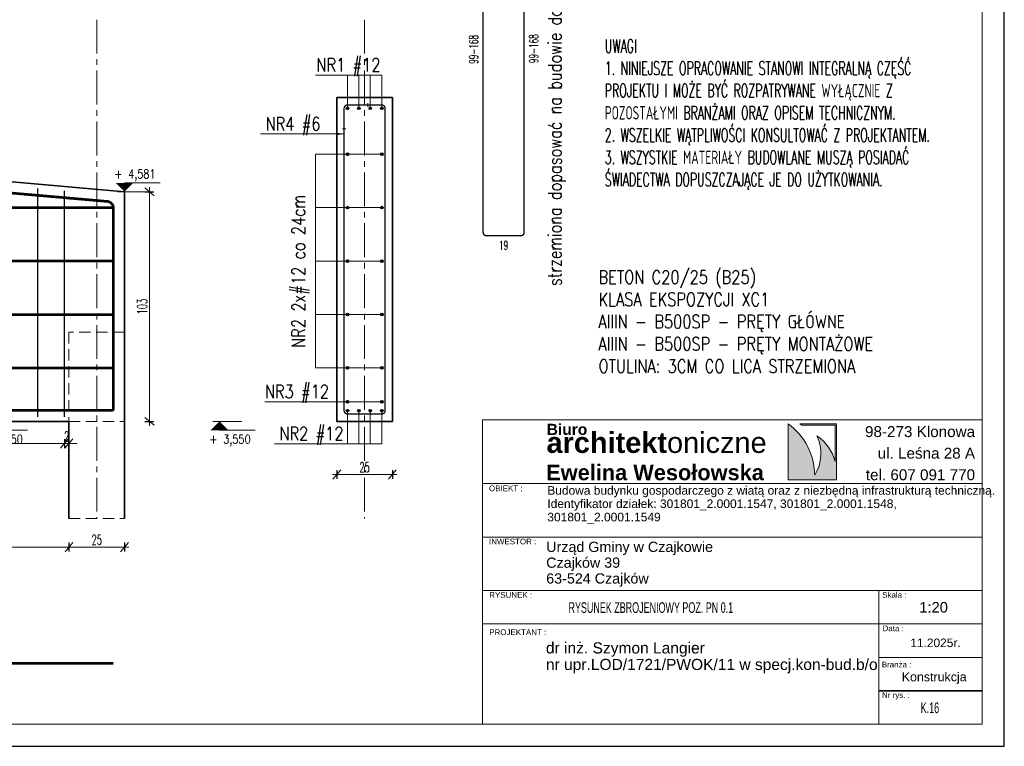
# Model space of a CAD drawing. Header units: centimetres. Extents: x 125945 to 146944, y 20629 to 31773.
# Tile 40 of 80: x 140494 to 140936, y 20629 to 20955. Entities that reach past the tile are written whole.
import ezdxf
from ezdxf.enums import TextEntityAlignment as Align

# ---------------------------------------------------------------- set-up
doc = ezdxf.new("R2010")
doc.units = ezdxf.units.CM
doc.linetypes.add('CENTER2', pattern=[28.575, 19.05, -3.175, 3.175, -3.175])
doc.linetypes.add('HIDDEN', pattern=[9.525, 6.35, -3.175])
for name, color, linetype, lineweight in [('7TYTUŁY_Nr_pióra__10_Nr_pióra__134', 255, 'Continuous', 0), ('7TYTUŁY_Nr_pióra__181_Nr_pióra__7', 7, 'Continuous', 13), ('7TYTUŁY_Nr_pióra__201_Nr_pióra__7', 7, 'Continuous', 13), ('e-cad_cienkie', 88, 'Continuous', 15), ('e-cad_opisy', 7, 'Continuous', 15), ('e-cad_osie', 172, 'CENTER2', 9), ('e-cad_ukryte', 1, 'HIDDEN', 15), ('e-cad_wymiary', 66, 'Continuous', 15), ('K-ŻELBET', 204, 'Continuous', 35), ('K-ŻELBET NIEWIDOCZNY', 9, 'HIDDEN', 20), ('Opisy - Tekst_Nr_pióra__1_Nr_pióra__1', 7, 'Continuous', 13), ('Opisy - Tekst_Nr_pióra__1_Nr_pióra__7', 7, 'Continuous', 13), ('przerywana_Nr_pióra__1_Nr_pióra__7', 7, 'Continuous', 13), ('Rysunek 2D - Ogólne_Nr_pióra__1_Nr_pióra__7', 7, 'Continuous', 13)]:
    doc.layers.add(name, color=color, linetype=linetype, lineweight=lineweight)
for name, color, linetype in [('BS_txc', 1, 'Continuous'), ('BZ_prs', 2, 'Continuous'), ('e-cad_prety_przekroj', 4, 'Continuous'), ('e-cad_prety_widok', 3, 'Continuous'), ('e-cad_strzemiona', 3, 'Continuous')]:
    doc.layers.add(name, color=color, linetype=linetype)
doc.styles.add('Arial', font='arial.ttf')
doc.styles.add('e-cad_1', font='simplex.shx', dxfattribs={"width": 0.6})
doc.styles.add('e-cad_2', font='simplex.shx', dxfattribs={"width": 0.8})
doc.styles.add('simpl', font='simplex.shx', dxfattribs={"width": 0.6})
doc.styles.add('STYL_AUTOMATYCZNY_1', font='arial.ttf')
doc.styles.add('STYL_AUTOMATYCZNY_2', font='arial.ttf')
doc.styles.add('STYL_AUTOMATYCZNY_5', font='txt')
doc.dimstyles.new('1_10', dxfattribs={"dimtxt": 2.75, "dimasz": 2, "dimexe": 1.25, "dimexo": 0, "dimgap": 0.8, "dimtad": 1, "dimdec": 1, "dimrnd": 0.5, "dimdsep": 46, "dimtxsty": 'e-cad_1', "dimblk": 'OBLIQUE', "dimcen": 0, "dimdle": 1, "dimclrd": 256, "dimclre": 256, "dimclrt": 256, "dimadec": 0, "dimazin": 0, "dimtfac": 1, "dimtdec": 1, "dimtix": 1, "dimtmove": 2, "dimatfit": 3, "dimfxl": 1.25, "dimfxlon": 1, "dimtfill": 1, "dimtfillclr": 256, "dimlwd": 9, "dimarcsym": 0})
doc.dimstyles.new('e-cad_1_20_[cm]', dxfattribs={"dimscale": 2, "dimtxt": 2.25, "dimasz": 1.75, "dimexe": 1, "dimexo": 0, "dimgap": 0.5, "dimtad": 1, "dimdec": 1, "dimrnd": 0.5, "dimdsep": 46, "dimtxsty": 'simpl', "dimblk": 'OBLIQUE', "dimcen": 0, "dimdle": 1, "dimclrd": 256, "dimclre": 256, "dimclrt": 256, "dimadec": 0, "dimazin": 0, "dimtfac": 1, "dimtdec": 1, "dimtix": 1, "dimtmove": 2, "dimatfit": 3, "dimldrblk": 'OBLIQUE', "dimfxl": 1, "dimfxlon": 1, "dimlwd": -1, "dimarcsym": 0})

# ---------------------------------------------------------------- blocks, each defined once
blk = doc.blocks.new('_Oblique')
at = {"color": 0, "linetype": 'ByBlock', "lineweight": -2}
blk.add_line((0.5, 0.6), (-0.5, -0.6), dxfattribs=at)
blk = doc.blocks.new('*D4227')
at = {"layer": 'Defpoints', "color": 0}
for p in [(140513.76, 20776.91), (140515.76, 20776.91), (140515.76, 20764.91)]:
    blk.add_point(p, dxfattribs=at)
at = {"layer": 'e-cad_wymiary', "ltscale": 0.8}
for p, q in [((140513.76, 20764.91), (140510.26, 20764.91)), ((140511.76, 20764.91), (140517.76, 20764.91)), ((140515.76, 20764.91), (140519.26, 20764.91))]:
    blk.add_line(p, q, dxfattribs=at)
at = {"layer": 'e-cad_wymiary', "lineweight": -2, "ltscale": 0.8}
for p, q in [((140513.76, 20766.91), (140513.76, 20762.91)), ((140515.76, 20766.91), (140515.76, 20762.91))]:
    blk.add_line(p, q, dxfattribs=at)
at = {"layer": 'e-cad_wymiary', "xscale": 3.5, "yscale": 3.5, "zscale": 3.5}
blk.add_blockref('_Oblique', (140513.76, 20764.91), dxfattribs=at)
at = {"layer": 'e-cad_wymiary', "xscale": 3.5, "yscale": 3.5, "zscale": 3.5, "rotation": 180}
blk.add_blockref('_Oblique', (140515.76, 20764.91), dxfattribs=at)
at = {"layer": 'e-cad_wymiary', "ltscale": 0.8, "insert": (140514.76, 20768.16), "char_height": 4.5, "attachment_point": 5, "style": 'simpl'}
blk.add_mtext('2', dxfattribs=at)
blk = doc.blocks.new('*D4228')
at = {"layer": 'Defpoints', "color": 0}
for p in [(140381.76, 20776.91), (140513.76, 20776.91), (140381.76, 20764.91)]:
    blk.add_point(p, dxfattribs=at)
at = {"layer": 'e-cad_wymiary', "ltscale": 0.8}
blk.add_line((140515.76, 20764.91), (140379.76, 20764.91), dxfattribs=at)
at = {"layer": 'e-cad_wymiary', "lineweight": -2, "ltscale": 0.8}
for p, q in [((140381.76, 20766.91), (140381.76, 20762.91)), ((140513.76, 20766.91), (140513.76, 20762.91))]:
    blk.add_line(p, q, dxfattribs=at)
at = {"layer": 'e-cad_wymiary', "xscale": 3.5, "yscale": 3.5, "zscale": 3.5, "rotation": 180}
blk.add_blockref('_Oblique', (140381.76, 20764.91), dxfattribs=at)
at = {"layer": 'e-cad_wymiary', "xscale": 3.5, "yscale": 3.5, "zscale": 3.5}
blk.add_blockref('_Oblique', (140513.76, 20764.91), dxfattribs=at)
at = {"layer": 'e-cad_wymiary', "ltscale": 0.8, "insert": (140447.76, 20768.16), "char_height": 4.5, "attachment_point": 5, "style": 'simpl'}
blk.add_mtext('11x12', dxfattribs=at)
blk = doc.blocks.new('*D4235')
at = {"layer": 'Defpoints', "color": 0}
for p in [(140135.77, 20807.08), (140515.77, 20774.91), (140515.77, 20718.44)]:
    blk.add_point(p, dxfattribs=at)
at = {"layer": 'e-cad_wymiary', "lineweight": -2, "ltscale": 0.8}
for p, q in [((140135.77, 20720.44), (140135.77, 20716.44)), ((140515.77, 20720.44), (140515.77, 20716.44))]:
    blk.add_line(p, q, dxfattribs=at)
at = {"layer": 'e-cad_wymiary', "ltscale": 0.8}
blk.add_line((140133.77, 20718.44), (140517.77, 20718.44), dxfattribs=at)
at = {"layer": 'e-cad_wymiary', "xscale": 3.5, "yscale": 3.5, "zscale": 3.5, "rotation": 180}
blk.add_blockref('_Oblique', (140135.77, 20718.44), dxfattribs=at)
at = {"layer": 'e-cad_wymiary', "xscale": 3.5, "yscale": 3.5, "zscale": 3.5}
blk.add_blockref('_Oblique', (140515.77, 20718.44), dxfattribs=at)
at = {"layer": 'e-cad_wymiary', "ltscale": 0.8, "insert": (140325.77, 20721.69), "char_height": 4.5, "attachment_point": 5, "style": 'simpl'}
blk.add_mtext('380', dxfattribs=at)
blk = doc.blocks.new('*D4236')
at = {"layer": 'Defpoints', "color": 0}
for p in [(140515.77, 20774.91), (140540.77, 20774.91), (140540.77, 20718.44)]:
    blk.add_point(p, dxfattribs=at)
at = {"layer": 'e-cad_wymiary', "lineweight": -2, "ltscale": 0.8}
for p, q in [((140515.77, 20720.44), (140515.77, 20716.44)), ((140540.77, 20720.44), (140540.77, 20716.44))]:
    blk.add_line(p, q, dxfattribs=at)
at = {"layer": 'e-cad_wymiary', "ltscale": 0.8}
blk.add_line((140513.77, 20718.44), (140542.77, 20718.44), dxfattribs=at)
at = {"layer": 'e-cad_wymiary', "xscale": 3.5, "yscale": 3.5, "zscale": 3.5, "rotation": 180}
blk.add_blockref('_Oblique', (140515.77, 20718.44), dxfattribs=at)
at = {"layer": 'e-cad_wymiary', "xscale": 3.5, "yscale": 3.5, "zscale": 3.5}
blk.add_blockref('_Oblique', (140540.77, 20718.44), dxfattribs=at)
at = {"layer": 'e-cad_wymiary', "ltscale": 0.8, "insert": (140528.27, 20721.69), "char_height": 4.5, "attachment_point": 5, "style": 'simpl'}
blk.add_mtext('25', dxfattribs=at)
blk = doc.blocks.new('*D4237')
at = {"layer": 'Defpoints', "color": 0}
for p in [(140540.77, 20878.04), (140551.94, 20878.04), (140540.77, 20774.91)]:
    blk.add_point(p, dxfattribs=at)
at = {"layer": 'e-cad_wymiary', "lineweight": -2, "ltscale": 0.8}
for p, q in [((140549.94, 20878.04), (140553.94, 20878.04)), ((140549.94, 20774.91), (140553.94, 20774.91))]:
    blk.add_line(p, q, dxfattribs=at)
at = {"layer": 'e-cad_wymiary', "ltscale": 0.8}
blk.add_line((140551.94, 20772.91), (140551.94, 20880.04), dxfattribs=at)
at = {"layer": 'e-cad_wymiary', "xscale": 3.5, "yscale": 3.5, "zscale": 3.5}
for p, rotation in [((140551.94, 20878.04), 90), ((140551.94, 20774.91), 270)]:
    blk.add_blockref('_Oblique', p, dxfattribs=dict(at, rotation=rotation))
at = {"layer": 'e-cad_wymiary', "ltscale": 0.8, "insert": (140548.69, 20826.48), "char_height": 4.5, "attachment_point": 5, "rotation": 90, "style": 'simpl'}
blk.add_mtext('103', dxfattribs=at)
blk = doc.blocks.new('e-cad_kota_2')
blk.add_line((0, 2), (8, 2))
blk.add_lwpolyline([(0, 0, 0, 4, 0), (0, 2, 4, 4, 0)], format="xyseb")
at = {"style": 'e-cad_1', "width": 0.8}
blk.add_attdef('ZNAK', text='', height=2, dxfattribs=at).set_placement((-0.5, 3), align=Align.RIGHT)
blk.add_attdef('RZEDNA', (0.8, 3), '', height=2, dxfattribs=at)
blk = doc.blocks.new('e-cad_kota_2_1')
blk.add_line((0, -2), (8, -2))
blk.add_lwpolyline([(0, 0, 0, 4, 0), (0, -2, 4, 4, 0)], format="xyseb")
at = {"style": 'e-cad_1', "width": 0.8}
blk.add_attdef('ZNAK', text='', height=2, dxfattribs=at).set_placement((-0.5, -5), align=Align.RIGHT)
blk.add_attdef('RZEDNA', (0.8, -5), '', height=2, dxfattribs=at)
blk = doc.blocks.new('*D4239')
at = {"layer": 'Defpoints', "color": 0}
for p in [(140636.17, 20774.91), (140661.17, 20774.91), (140661.17, 20751.03)]:
    blk.add_point(p, dxfattribs=at)
at = {"layer": 'e-cad_wymiary', "ltscale": 0.8}
blk.add_line((140634.17, 20751.03), (140663.17, 20751.03), dxfattribs=at)
at = {"layer": 'e-cad_wymiary', "lineweight": -2, "ltscale": 0.8}
for p, q in [((140636.17, 20753.03), (140636.17, 20749.03)), ((140661.17, 20753.03), (140661.17, 20749.03))]:
    blk.add_line(p, q, dxfattribs=at)
at = {"layer": 'e-cad_wymiary', "xscale": 3.5, "yscale": 3.5, "zscale": 3.5, "rotation": 180}
blk.add_blockref('_Oblique', (140636.17, 20751.03), dxfattribs=at)
at = {"layer": 'e-cad_wymiary', "xscale": 3.5, "yscale": 3.5, "zscale": 3.5}
blk.add_blockref('_Oblique', (140661.17, 20751.03), dxfattribs=at)
at = {"layer": 'e-cad_wymiary', "ltscale": 0.8, "insert": (140648.67, 20754.28), "char_height": 4.5, "attachment_point": 5, "style": 'simpl'}
blk.add_mtext('25', dxfattribs=at)
blk = doc.blocks.new('ccc')
at = {"layer": 'BZ_prs', "style": 'Arial'}
for tag, width, p in [('REWIZJA', 1.5, (-194.8, 113.7)), ('NUMER', 0.8, (-349.1, 114.2))]:
    blk.add_attdef(tag, text='', height=69.6, dxfattribs=dict(at, width=width)).set_placement(p, align=Align.MIDDLE)

msp = doc.modelspace()

# ---------------------------------------------------------------- hatches: boundary and pattern name
at = {"layer": 'e-cad_prety_przekroj', "ltscale": 0.8}
h = msp.add_hatch(color=256, dxfattribs=at)
edge = h.paths.add_edge_path()
edge.add_arc((140640.97, 20915.54), 0.6, 0, 360)
h = msp.add_hatch(color=256, dxfattribs=at)
edge = h.paths.add_edge_path()
edge.add_arc((140646.11, 20915.54), 0.6, 0, 360)
h = msp.add_hatch(color=256, dxfattribs=at)
edge = h.paths.add_edge_path()
edge.add_arc((140651.24, 20915.54), 0.6, 0, 360)
h = msp.add_hatch(color=256, dxfattribs=at)
edge = h.paths.add_edge_path()
edge.add_arc((140656.37, 20915.54), 0.6, 0, 360)
h = msp.add_hatch(color=256, dxfattribs=at)
edge = h.paths.add_edge_path()
edge.add_arc((140640.97, 20894.91), 0.6, 0, 360)
h = msp.add_hatch(color=256, dxfattribs=at)
edge = h.paths.add_edge_path()
edge.add_arc((140656.37, 20894.91), 0.6, 0, 360)
h = msp.add_hatch(color=256, dxfattribs=at)
edge = h.paths.add_edge_path()
edge.add_arc((140640.97, 20870.91), 0.6, 0, 360)
h = msp.add_hatch(color=256, dxfattribs=at)
edge = h.paths.add_edge_path()
edge.add_arc((140656.37, 20870.91), 0.6, 0, 360)
h = msp.add_hatch(color=256, dxfattribs=at)
edge = h.paths.add_edge_path()
edge.add_arc((140640.97, 20846.91), 0.6, 0, 360)
h = msp.add_hatch(color=256, dxfattribs=at)
edge = h.paths.add_edge_path()
edge.add_arc((140656.37, 20846.91), 0.6, 0, 360)
h = msp.add_hatch(color=256, dxfattribs=at)
edge = h.paths.add_edge_path()
edge.add_arc((140640.97, 20822.91), 0.6, 0, 360)
h = msp.add_hatch(color=256, dxfattribs=at)
edge = h.paths.add_edge_path()
edge.add_arc((140656.37, 20822.91), 0.6, 0, 360)
h = msp.add_hatch(color=256, dxfattribs=at)
edge = h.paths.add_edge_path()
edge.add_arc((140640.97, 20798.91), 0.6, 0, 360)
h = msp.add_hatch(color=256, dxfattribs=at)
edge = h.paths.add_edge_path()
edge.add_arc((140656.37, 20798.91), 0.6, 0, 360)
h = msp.add_hatch(color=256, dxfattribs=at)
edge = h.paths.add_edge_path()
edge.add_arc((140640.97, 20783.71), 0.6, 0, 360)
h = msp.add_hatch(color=256, dxfattribs=at)
edge = h.paths.add_edge_path()
edge.add_arc((140656.37, 20783.71), 0.6, 0, 360)
h = msp.add_hatch(color=256, dxfattribs=at)
edge = h.paths.add_edge_path()
edge.add_arc((140640.97, 20779.71), 0.6, 0, 360)
h = msp.add_hatch(color=256, dxfattribs=at)
edge = h.paths.add_edge_path()
edge.add_arc((140646.11, 20779.71), 0.6, 0, 360)
h = msp.add_hatch(color=256, dxfattribs=at)
edge = h.paths.add_edge_path()
edge.add_arc((140651.24, 20779.71), 0.6, 0, 360)
h = msp.add_hatch(color=256, dxfattribs=at)
edge = h.paths.add_edge_path()
edge.add_arc((140656.37, 20779.71), 0.6, 0, 360)
at = {"layer": 'Rysunek 2D - Ogólne_Nr_pióra__1_Nr_pióra__7', "linetype": 'Continuous', "lineweight": 13}
msp.add_hatch(color=7, dxfattribs=at).paths.add_polyline_path([(140850.96, 20750.72, 0.239538), (140838.96, 20773.8), (140838.96, 20748.63), (140860.76, 20748.63), (140860.76, 20773.8), (140844.2, 20773.8), (140845.1, 20773.15), (140860.19, 20773.15), (140860.19, 20756.88, 0.173863), (140851.97, 20768.47, -0.258149)])

# ---------------------------------------------------------------- linework, layer by layer
at = {"layer": '7TYTUŁY_Nr_pióra__10_Nr_pióra__134', "color": 255, "linetype": 'Continuous', "lineweight": 0, "flags": 128}
msp.add_lwpolyline([(140879.8, 20653.94), (140926.17, 20653.94), (140926.17, 20668.83), (140879.8, 20668.83)], close=True, dxfattribs=at)
at = {"layer": '7TYTUŁY_Nr_pióra__181_Nr_pióra__7', "color": 7, "linetype": 'Continuous', "lineweight": 13, "flags": 128}
msp.add_lwpolyline([(140926.17, 20638.94), (140701.7, 20638.94), (140701.7, 20775.59), (140926.17, 20775.59)], close=True, dxfattribs=at)
at = {"layer": '7TYTUŁY_Nr_pióra__201_Nr_pióra__7', "color": 7, "linetype": 'Continuous', "lineweight": 13, "flags": 128}
for points in [[(140926.17, 20722.94), (140701.7, 20722.94), (140701.7, 20746.94), (140926.17, 20746.94)], [(140926.17, 20698.94), (140701.7, 20698.94), (140701.7, 20722.94), (140926.17, 20722.94)], [(140879.8, 20638.94), (140926.17, 20638.94), (140926.17, 20698.94), (140879.8, 20698.94)], [(140926.17, 20638.94), (140701.7, 20638.94), (140701.7, 20683.94), (140926.17, 20683.94)], [(140926.17, 20668.83), (140879.8, 20668.83), (140879.8, 20683.94), (140926.17, 20683.94)], [(140926.17, 20653.72), (140879.8, 20653.72), (140879.8, 20668.83), (140926.17, 20668.83)]]:
    msp.add_lwpolyline(points, close=True, dxfattribs=at)
at = {"layer": 'Defpoints'}
msp.add_lwpolyline([(139616.17, 20628.94), (140936.17, 20628.94), (140936.17, 21222.94), (139616.17, 21222.94)], close=True, dxfattribs=at)
at = {"layer": 'e-cad_cienkie', "ltscale": 0.8}
for p, q in [((140650.17, 20916.24), (140650.17, 20917.84)), ((140638.67, 20906.34), (140640.27, 20906.34)), ((140537.77, 20878.04), (140550.77, 20878.04)), ((140580.49, 20774.91), (140593.49, 20774.91))]:
    msp.add_line(p, q, dxfattribs=at)
at = {"layer": 'e-cad_cienkie'}
msp.add_lwpolyline([(139676.17, 20638.94), (140926.17, 20638.94), (140926.17, 21212.94), (139676.17, 21212.94)], close=True, dxfattribs=at)
at = {"layer": 'e-cad_cienkie', "ltscale": 0.8}
for points in [[(140656.37, 20930.44), (140626.53, 20930.44)], [(140640.97, 20915.54), (140640.97, 20930.44)], [(140646.11, 20915.54), (140646.11, 20930.44)], [(140651.24, 20915.54), (140651.24, 20930.44)], [(140656.37, 20915.54), (140656.37, 20930.44)], [(140656.37, 20894.91), (140626.53, 20894.91)], [(140626.53, 20894.91), (140626.53, 20798.91)], [(140656.37, 20870.91), (140626.53, 20870.91)], [(140656.35, 20846.91), (140626.51, 20846.91)], [(140656.37, 20822.91), (140626.53, 20822.91)], [(140656.37, 20798.91), (140626.53, 20798.91)], [(140656.37, 20783.71), (140603.85, 20783.71)], [(140640.97, 20764.8), (140640.97, 20779.71)], [(140646.11, 20764.8), (140646.11, 20779.71)], [(140651.24, 20764.8), (140651.24, 20779.71)], [(140656.37, 20764.8), (140656.37, 20779.71)], [(140656.37, 20764.8), (140608.13, 20764.8)]]:
    msp.add_lwpolyline(points, dxfattribs=at)
at = {"layer": 'e-cad_osie', "ltscale": 0.8}
for p, q in [((140528.27, 20955.34), (140528.27, 20731.21)), ((140648.67, 20955.34), (140648.67, 20731.21))]:
    msp.add_line(p, q, dxfattribs=at)
at = {"layer": 'e-cad_prety_przekroj', "ltscale": 0.8}
for centre in [(140640.97, 20915.54), (140646.11, 20915.54), (140651.24, 20915.54), (140656.37, 20915.54), (140640.97, 20894.91), (140656.37, 20894.91), (140640.97, 20870.91), (140656.37, 20870.91), (140640.97, 20846.91), (140656.37, 20846.91), (140640.97, 20822.91), (140656.37, 20822.91), (140640.97, 20798.91), (140656.37, 20798.91), (140640.97, 20783.71), (140656.37, 20783.71), (140640.97, 20779.71), (140646.11, 20779.71), (140651.24, 20779.71), (140656.37, 20779.71)]:
    msp.add_circle(centre, 0.6, dxfattribs=at)
at = {"layer": 'e-cad_prety_widok', "ltscale": 0.8}
for points in [[(139710.77, 20779.91, 1.2, 1.2, 0), (139710.77, 20940.89, 1.2, 1.2, -0.414214), (139713.77, 20943.89, 1.2, 1.2, 0), (139730.64, 20943.89, 1.2, 1.2, -0.02182), (139730.9, 20943.88, 1.2, 1.2, 0), (140533.03, 20873.7, 1.2, 1.2, -0.388879), (140535.77, 20870.71, 1.2, 1.2, 0), (140535.77, 20779.91, 0, 0, 0)], [(139710.77, 20870.91, 1.2, 1.2, 0), (140535.77, 20870.91, 0, 0, 0)], [(139710.77, 20846.91, 1.2, 1.2, 0), (140535.77, 20846.91, 0, 0, 0)], [(139710.77, 20822.91, 1.2, 1.2, 0), (140535.77, 20822.91, 0, 0, 0)], [(139710.77, 20798.91, 1.2, 1.2, 0), (140535.77, 20798.91, 0, 0, 0)], [(139710.77, 20779.91, 1.2, 1.2, 0), (140535.77, 20779.91, 0, 0, 0)], [(139710.77, 20666.22, 1.2, 1.2, 0), (140535.77, 20666.22, 0, 0, 0)]]:
    msp.add_lwpolyline(points, format="xyseb", dxfattribs=at)
at = {"layer": 'e-cad_strzemiona', "ltscale": 0.8}
for points in [[(140712.65, 21025.69, 0.6, 0.6, 0), (140703.45, 21025.69, 0.6, 0.6, 0.414214), (140701.95, 21024.19, 0.6, 0.6, 0), (140701.95, 20859.79, 0.6, 0.6, 0.414214), (140703.45, 20858.29, 0.6, 0.6, 0), (140718.85, 20858.29, 0.6, 0.6, 0.414214), (140720.35, 20859.79, 0.6, 0.6, 0), (140720.35, 21024.82, 0.6, 0.6, 0.267949), (140719.6, 21026.12, 0.6, 0.6, 0), (140705.71, 21034.14, 0.6, 0.6, 0.414214), (140703.66, 21033.59, 0.6, 0.6, 0), (140699.06, 21025.62, 0, 0, 0)], [(140650.17, 20917.04, 0.6, 0.6, 0), (140640.97, 20917.04, 0.6, 0.6, 0.414214), (140639.47, 20915.54, 0.6, 0.6, 0), (140639.47, 20779.71, 0.6, 0.6, 0.414214), (140640.97, 20778.21, 0.6, 0.6, 0), (140656.37, 20778.21, 0.6, 0.6, 0.414214), (140657.87, 20779.71, 0.6, 0.6, 0), (140657.87, 20915.54, 0.6, 0.6, 0.414214), (140656.37, 20917.04, 0.6, 0.6, 0), (140640.97, 20917.04, 0.6, 0.6, 0.414214), (140639.47, 20915.54, 0.6, 0.6, 0), (140639.47, 20906.34, 0, 0, 0)]]:
    msp.add_lwpolyline(points, format="xyseb", dxfattribs=at)
for points in [[(140501.76, 20776.91), (140501.76, 20879.45)], [(140513.76, 20776.91), (140513.76, 20878.4)]]:
    msp.add_lwpolyline(points, dxfattribs=at)
at = {"layer": 'e-cad_ukryte', "ltscale": 0.8}
msp.add_line((140515.77, 20731.21), (140540.77, 20731.21), dxfattribs=at)
at = {"layer": 'e-cad_wymiary', "ltscale": 0.8}
msp.add_lwpolyline([(139730.77, 20948.91), (140540.77, 20878.04)], dxfattribs=at)
at = {"layer": 'K-ŻELBET', "ltscale": 0.8}
for p, q in [((140540.77, 20878.04), (139730.77, 20948.91)), ((139710.77, 20779.91), (140535.77, 20779.91)), ((139730.77, 20774.91), (140515.77, 20774.91))]:
    msp.add_line(p, q, dxfattribs=at)
for points in [[(140636.17, 20920.34), (140636.17, 20774.91), (140661.17, 20774.91), (140661.17, 20920.34), (140636.17, 20920.34)], [(140540.77, 20731.21), (140540.77, 20878.04)], [(140515.77, 20731.21), (140515.77, 20774.91)]]:
    msp.add_lwpolyline(points, dxfattribs=at)
at = {"layer": 'K-ŻELBET NIEWIDOCZNY', "ltscale": 0.8}
msp.add_lwpolyline([(140515.77, 20814.91), (140515.77, 20774.91), (140540.77, 20774.91), (140540.77, 20814.91)], close=True, dxfattribs=at)
at = {"layer": 'Rysunek 2D - Ogólne_Nr_pióra__1_Nr_pióra__7', "color": 7, "linetype": 'Continuous', "lineweight": 13, "flags": 128}
msp.add_lwpolyline([(140850.96, 20750.72, 0.239538), (140838.96, 20773.8), (140838.96, 20748.63), (140860.76, 20748.63), (140860.76, 20773.8), (140844.2, 20773.8), (140845.1, 20773.15), (140860.19, 20773.15), (140860.19, 20756.88, 0.173863), (140851.97, 20768.47, -0.258149)], format="xyb", close=True, dxfattribs=at)

# ---------------------------------------------------------------- block references
at = {"layer": 'BS_txc'}
ref = msp.add_blockref('ccc', (140926.17, 20638.94), dxfattribs=dict(at, xscale=0.16, yscale=0.16, zscale=0.16))
ref.add_attrib('NUMER', 'K.16', dxfattribs={"layer": 'BZ_prs', "height": 4.8, "style": 'Arial', "width": 0.6}).set_placement((140902.73, 20646.24), align=Align.MIDDLE)
ref.add_attrib('REWIZJA', 'RYSUNEK ZBROJENIOWY POZ. PN 0.1', dxfattribs={"layer": 'BZ_prs', "height": 4.8, "style": 'Arial', "width": 0.6}).set_placement((140777.3, 20691.26), align=Align.MIDDLE)
at = {"layer": 'e-cad_opisy', "ltscale": 0.8, "xscale": 2, "yscale": 2, "zscale": 2}
for name, p, values in [('e-cad_kota_2', (140540.77, 20878.04), {'RZEDNA': '4,581', 'ZNAK': '+'}), ('e-cad_kota_2_1', (140481.14, 20774.91), {'RZEDNA': '3,550', 'ZNAK': '+'}), ('e-cad_kota_2_1', (140583.49, 20774.91), {'RZEDNA': '3,550', 'ZNAK': '+'})]:
    msp.add_blockref(name, p, dxfattribs=at).add_auto_attribs(values)

# ---------------------------------------------------------------- texts
at = {"layer": 'e-cad_opisy', "ltscale": 1.2, "style": 'e-cad_1', "width": 0.8}
for s, p in [('strzemiona dopasować na budowie do geometrii belki ', (140737.16, 20835.7)), ('NR2 2x#12 co 24cm', (140621.94, 20807.97))]:
    msp.add_text(s, height=6, rotation=90, dxfattribs=at).set_placement(p)
at = {"layer": 'e-cad_opisy', "ltscale": 0.8, "style": 'e-cad_1', "width": 0.6}
for p in [(140697.65, 20941.99), (140724.65, 20942.31)]:
    msp.add_text('99-168', height=4, rotation=90, dxfattribs=at).set_placement(p, align=Align.MIDDLE_CENTER)
at = {"layer": 'e-cad_opisy', "ltscale": 1.2, "style": 'e-cad_1', "width": 0.8}
for s, p in [('NR1 #12', (140626.99, 20932.02)), ('NR4 #6', (140604.17, 20905.54)), ('NR3 #12', (140603.85, 20785.3)), ('NR2 #12', (140610.39, 20766.4))]:
    msp.add_text(s, height=6, dxfattribs=at).set_placement(p)
at = {"layer": 'e-cad_opisy', "ltscale": 0.8, "style": 'e-cad_1', "width": 0.6}
msp.add_text('19', height=4, dxfattribs=at).set_placement((140711.15, 20853.99), align=Align.MIDDLE_CENTER)
at = {"layer": 'e-cad_opisy', "ltscale": 4, "char_height": 6, "attachment_point": 1}
for s, insert, width, style in [('UWAGI\\P1. NINIEJSZE OPRACOWANIE STANOWI INTEGRALNĄ CZĘŚĆ PROJEKTU I MOŻE BYĆ ROZPATRYWANE WYŁĄCZNIE Z POZOSTAŁYMI BRANŻAMI ORAZ OPISEM TECHNICZNYM. \\P2. WSZELKIE WĄTPLIWOŚCI KONSULTOWAĆ Z PROJEKTANTEM.\\P3. WSZYSTKIE MATERIAŁY BUDOWLANE MUSZĄ POSIADAĆ ŚWIADECTWA DOPUSZCZAJĄCE JE DO UŻYTKOWANIA.', (140756.62, 20946.51), 162.5576, 'e-cad_1'), ('BETON C20/25 (B25)\\PKLASA EKSPOZYCJI XC1\\PAIIIN - B500SP - PRĘTY GŁÓWNE\\PAIIIN - B500SP - PRĘTY MONTAŻOWE\\POTULINA: 3CM CO LICA STRZEMIONA', (140753.8, 20842.71), 176.5504, 'e-cad_2')]:
    msp.add_mtext(s, dxfattribs=dict(at, insert=insert, width=width, style=style))
at = {"layer": 'Opisy - Tekst_Nr_pióra__1_Nr_pióra__1', "color": 7, "linetype": 'Continuous', "lineweight": 13, "insert": (140730.78, 20745.81), "char_height": 3.84, "width": 199.7791, "attachment_point": 1, "line_spacing_factor": 0.931879, "style": 'STYL_AUTOMATYCZNY_1'}
msp.add_mtext('\\A1;\\pxql,t234.347917;{\\fArial|b0|i0|c238|p0;Budowa budynku gospodarczego z wiatą oraz z niezbędną infrastrukturą techniczną.\\P\\H1.004933x;Identyfikator działek: 301801_2.0001.1547, 301801_2.0001.1548, \\P301801_2.0001.1549}', dxfattribs=at)
at = {"layer": 'Opisy - Tekst_Nr_pióra__1_Nr_pióra__7', "color": 7, "linetype": 'Continuous', "lineweight": 13, "attachment_point": 1, "style": 'STYL_AUTOMATYCZNY_2'}
for s, insert, char_height in [('\\A1;{\\pql;\\pt2250.09;\\fArial|b1|i0|c238|p0;\\W1.000000;Biuro }', (140730.51, 20773.8), 5), ('\\A1;{\\pql;\\pt2249.98;\\fArial|b1|i0|c238|p0;\\W1.000000;architekt\\fArial|b0|i0|c238|p0;\\W1.000000;oniczne }', (140730.43, 20770.03), 9.3), ('\\A1;{\\pql;\\pt2250.18;\\fArial|b1|i0|c238|p0;\\W1.000000;Ewelina Wesołowska}', (140730.29, 20755.46), 7)]:
    msp.add_mtext(s, dxfattribs=dict(at, insert=insert, char_height=char_height))
at = {"layer": 'Opisy - Tekst_Nr_pióra__1_Nr_pióra__7', "color": 7, "linetype": 'Continuous', "lineweight": 13, "style": 'STYL_AUTOMATYCZNY_1'}
for s, insert, char_height, attachment_point, line_spacing_factor in [('\\A1;{\\pqr;\\pt2250.64;\\fArial|b0|i0|c238|p0;\\W1.000000;98-273 Klonowa\\P\\pqr;\\pt2250.64;\\fArial|b0|i0|c238|p0;\\W1.000000;ul. Leśna 28 A\\P\\pqr;\\pt2250.64;\\fArial|b0|i0|c238|p0;\\W1.000000;tel. 607 091 770}', (140923.03, 20772.75), 4.9, 3, 1.185962), ('\\A1;{\\pql;\\pt2250.85;\\fArial|b0|i0|c238|p0;\\W1.000000;Urząd Gminy w Czajkowie\\P\\pql;\\pt2250.85;\\fArial|b0|i0|c238|p0;\\W1.000000;Czajków 39\\P\\pql;\\pt2250.85;\\fArial|b0|i0|c238|p0;\\W1.000000;63-524 Czajków}', (140730.29, 20720.84), 4.6, 1, 0.925461), ('{\\C256;dr inż. Szymon Langier}', (140730.16, 20675.64), 5, 1, 0.921422), ('{\\C256;nr upr.LOD/1721/PWOK/11 w specj.kon-bud.b/o}', (140730.16, 20668.21), 5, 1, 0.921422)]:
    msp.add_mtext(s, dxfattribs=dict(at, insert=insert, char_height=char_height, attachment_point=attachment_point, line_spacing_factor=line_spacing_factor))
at = {"layer": 'przerywana_Nr_pióra__1_Nr_pióra__7', "color": 7, "linetype": 'Continuous', "lineweight": 13, "attachment_point": 7, "style": 'STYL_AUTOMATYCZNY_5'}
for s, insert, char_height in [('\\A1;{\\pql;\\fArial Unicode MS|b0|i0|c0|p0;\\W1.000000;OBIEKT :}', (140704.58, 20743.51), 2.56), ('\\A1;{\\pql;\\fArial Unicode MS|b0|i0|c0|p0;\\W1.000000;INWESTOR :}', (140704.58, 20719.63), 2.56), ('\\A1;{\\pql;\\fArial Unicode MS|b0|i0|c0|p0;\\W1.000000;RYSUNEK :}', (140704.69, 20695.63), 2.56), ('\\A1;{\\pql;\\fArial Unicode MS|b0|i0|c0|p0;\\W1.000000;Skala :}', (140881.29, 20695.63), 2.56), ('\\A1;\\pxql;{\\fArial Unicode MS|b0|i0|c0|p0;1:20}', (140897.95, 20688.96), 4.736), ('\\A1;{\\pql;\\fArial Unicode MS|b0|i0|c0|p0;\\W1.000000;Data :}', (140881.47, 20680.6), 2.56), ('\\A1;{\\fArial Unicode MS|b0|i0|c0|p0;PROJEKTANT :}', (140704.69, 20678.87), 2.56), ('\\A1;{\\pql;\\fArial Unicode MS|b0|i0|c0|p0;\\W1.000000;1\\fArial Unicode MS|b0|i0|c0|p0;\\W1.000000;1\\fArial Unicode MS|b0|i0|c0|p0;\\W1.000000;.2025r.}', (140893.9, 20673.45), 3.84), ('\\A1;{\\pql;\\fArial Unicode MS|b0|i0|c0|p0;\\W1.000000;Branża :}', (140881.1, 20664.34), 2.56), ('\\A1;\\pxql;{\\fArial Unicode MS|b0|i0|c0|p0;Konstrukcja}', (140890.06, 20656.94), 4), ('\\A1;{\\pql;\\fArial Unicode MS|b0|i0|c0|p0;\\W1.000000;Nr rys. :}', (140881.22, 20649.88), 2.56)]:
    msp.add_mtext(s, dxfattribs=dict(at, insert=insert, char_height=char_height))

# ---------------------------------------------------------------- dimensions: what is measured, and where the dimension line sits
at = {"layer": 'e-cad_wymiary', "ltscale": 0.8}
dim = msp.add_linear_dim(base=(140551.94, 20878.04), p1=(140540.77, 20774.91), p2=(140540.77, 20878.04), angle=90, dimstyle='e-cad_1_20_[cm]', dxfattribs=at)
dim.commit()
dim.dimension.update_dxf_attribs({"geometry": '*D4237', "text_midpoint": (140548.69, 20826.48)})
for base, p1, p2, picture, middle in [((140515.77, 20718.44), (140135.77, 20807.08), (140515.77, 20774.91), '*D4235', (140325.77, 20721.69)), ((140540.77, 20718.44), (140515.77, 20774.91), (140540.77, 20774.91), '*D4236', (140528.27, 20721.69)), ((140661.17, 20751.03), (140636.17, 20774.91), (140661.17, 20774.91), '*D4239', (140648.67, 20754.28))]:
    dim = msp.add_linear_dim(base=base, p1=p1, p2=p2, dimstyle='e-cad_1_20_[cm]', dxfattribs=at)
    dim.commit()
    dim.dimension.update_dxf_attribs({"geometry": picture, "text_midpoint": middle})
dim = msp.add_aligned_dim(p1=(140513.76, 20776.91), p2=(140381.76, 20776.91), distance=12, text='11x12', dimstyle='e-cad_1_20_[cm]', override={"dimtxsty": 'simpl', "dimtolj": 0}, dxfattribs=at)
dim.commit()
dim.dimension.update_dxf_attribs({"geometry": '*D4228', "text_midpoint": (140447.76, 20768.16)})
dim = msp.add_aligned_dim(p1=(140513.76, 20776.91), p2=(140515.76, 20776.91), distance=-12, dimstyle='e-cad_1_20_[cm]', dxfattribs=at)
dim.commit()
dim.dimension.update_dxf_attribs({"geometry": '*D4227', "text_midpoint": (140514.76, 20768.16)})

# ---------------------------------------------------------------- leaders
at = {"layer": 'e-cad_cienkie', "ltscale": 0.8}
msp.add_leader([(140639.43, 20904.02), (140601.88, 20904.02)], dimstyle='1_10', override={"dimasz": 3}, dxfattribs=at)

doc.saveas('drawing.dxf')
